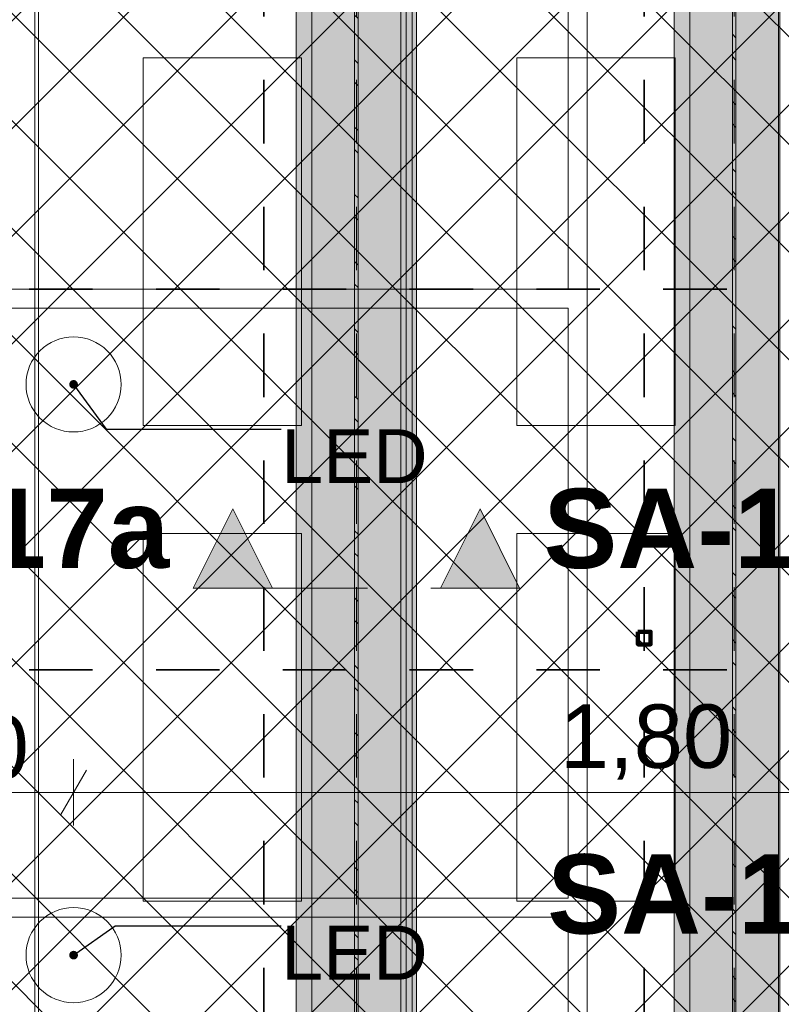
# Model space of a CAD drawing. Header units: metres. Extents: x -3.6 to 84.5, y -11 to 16.8.
# Tile 223 of 256: x 41 to 42.2, y 1.8 to 3.3. Entities that reach past the tile are written whole.
import ezdxf

# ---------------------------------------------------------------- set-up
doc = ezdxf.new("R2010")
doc.units = ezdxf.units.M
doc.header["$MEASUREMENT"] = 0
doc.linetypes.add('Achse', pattern=[0.2, 0.1, -0.05, 0, -0.05])
doc.linetypes.add('Schnittlinie', pattern=[0.3, 0.15, -0.075, 0, -0.075])
for name, color, linetype in [('154 - Bemaßung_ Beschriftung.Ausbau - Deckenspiegel', 7, 'Continuous'), ('203 - Marker.Schnitt - Ausbaudetail SA', 7, 'Continuous'), ('305 - Elemente.Linie_ Schraffur - Deckenspiegel', 7, 'Continuous'), ('612 - Struktur.Stahlbau', 7, 'Continuous'), ('Neubau_154 - Bemaßung_ Beschriftung.Ausbau - Deckenspiegel', 7, 'Continuous'), ('Neubau_612 - Struktur.Stahlbau', 7, 'Continuous'), ('Neubau_651 - Abdeckung.Decke abgehängt_ bekleidet', 7, 'Continuous'), ('Neubau_653 - Abdeckung.TB Verkofferung', 7, 'Continuous'), ('Neubau_702 - Einrichtung.Möbel Sanitär', 7, 'Continuous'), ('Neubau_804 - HKLSE.Elektrik', 7, 'Continuous')]:
    doc.layers.add(name, color=color, linetype=linetype)
doc.styles.add('ERSTELLTER_STIL_1', font='txt')
doc.styles.add('ERSTELLTER_STIL_2', font='txt')
doc.dimstyles.new('ERSTELLTER_STIL__1', dxfattribs={"dimtxt": 0.1, "dimasz": 0.0532, "dimexe": 0.18, "dimexo": 0.0625, "dimgap": 0, "dimtad": 1, "dimzin": 0, "dimdsep": 46, "dimtxsty": 'ERSTELLTER_STIL_2', "dimblk": 'ARROWHEAD_2', "dimblk1": 'ARROWHEAD_2', "dimblk2": 'ARROWHEAD_2', "dimcen": 0.09, "dimse1": 1, "dimse2": 1, "dimclrd": 7, "dimclre": 7, "dimclrt": 7, "dimazin": 0, "dimtfac": 1, "dimtdec": 4, "dimtmove": 0, "dimatfit": 3, "dimfxl": 1, "dimtolj": 1, "dimtzin": 0, "dimarcsym": 0})
doc.dimstyles.new('ERSTELLTER_STIL__2', dxfattribs={"dimtxt": 0.1, "dimasz": 0.0532, "dimexe": 0.18, "dimexo": 0.0625, "dimgap": 0, "dimtad": 1, "dimtih": 1, "dimtoh": 1, "dimzin": 0, "dimdsep": 46, "dimtxsty": 'ERSTELLTER_STIL_2', "dimblk": 'ARROWHEAD_2', "dimblk1": 'ARROWHEAD_2', "dimblk2": 'ARROWHEAD_2', "dimcen": 0.09, "dimse1": 1, "dimse2": 1, "dimclrd": 7, "dimclre": 7, "dimclrt": 7, "dimazin": 0, "dimtfac": 1, "dimtdec": 4, "dimtmove": 0, "dimatfit": 3, "dimfxl": 1, "dimtolj": 1, "dimtzin": 0, "dimarcsym": 0})
doc.dimstyles.new('ERSTELLTER_STIL__5', dxfattribs={"dimtxt": 0.18, "dimasz": 0.02736, "dimexe": 0.18, "dimexo": 0.0625, "dimgap": 0, "dimtad": 0, "dimtih": 1, "dimtoh": 1, "dimdec": 4, "dimzin": 0, "dimdsep": 46, "dimcen": 0.09, "dimadec": 0, "dimazin": 0, "dimtfac": 1, "dimtdec": 4, "dimtmove": 0, "dimatfit": 3, "dimldrblk": 'ARROWHEAD_11', "dimfxl": 1, "dimtolj": 1, "dimtzin": 0, "dimarcsym": 0})
pattern_1 = [(45, (0, 0), (-0.01767767, 0.01767767), [0, -0.025])]
pattern_2 = [(135, (0, 0), (0.05303301, 0.05303301), []), (135, (-0.01768, -0.01768), (0.05303301, 0.05303301), [])]

# ---------------------------------------------------------------- blocks, each defined once
blk = doc.blocks.new('*D356')
at = {"layer": '154 - Bemaßung_ Beschriftung.Ausbau - Deckenspiegel', "color": 7, "linetype": 'Continuous', "lineweight": 5}
for p, q in [((38.8791, 2.9002), (38.9491, 2.8598)), ((38.9666, 2.88), (38.8616, 2.88)), ((38.9141, 2.28), (38.9141, 2.88)), ((38.8791, 2.3002), (38.9491, 2.2598)), ((38.9666, 2.28), (38.8616, 2.28))]:
    blk.add_line(p, q, dxfattribs=at)
at = {"layer": '154 - Bemaßung_ Beschriftung.Ausbau - Deckenspiegel', "color": 7, "lineweight": 5, "insert": (38.8941, 2.5041), "char_height": 0.1, "attachment_point": 7, "rotation": 90, "style": 'ERSTELLTER_STIL_2'}
blk.add_mtext('\\A1;{\\pql;\\fArial|b0|i0|c0|p38;60}', dxfattribs=at)
blk = doc.blocks.new('ARROWHEAD_2')
at = {"color": 0, "linetype": 'Continuous', "lineweight": 0}
for p, q in [((-0.378, -0.655), (0.378, 0.655)), ((0, 0), (-1, 0))]:
    blk.add_line(p, q, dxfattribs=at)
blk = doc.blocks.new('*D357')
at = {"layer": '154 - Bemaßung_ Beschriftung.Ausbau - Deckenspiegel', "color": 7, "linetype": 'Continuous', "lineweight": 5}
for p, q in [((38.8791, 3.5002), (38.9491, 3.4598)), ((38.9666, 3.48), (38.8616, 3.48)), ((38.9141, 2.88), (38.9141, 3.48)), ((38.8791, 2.9002), (38.9491, 2.8598)), ((38.9666, 2.88), (38.8616, 2.88))]:
    blk.add_line(p, q, dxfattribs=at)
at = {"layer": '154 - Bemaßung_ Beschriftung.Ausbau - Deckenspiegel', "color": 7, "lineweight": 5, "insert": (38.8941, 3.1041), "char_height": 0.1, "attachment_point": 7, "rotation": 90, "style": 'ERSTELLTER_STIL_2'}
blk.add_mtext('\\A1;{\\pql;\\fArial|b0|i0|c0|p38;60}', dxfattribs=at)
blk = doc.blocks.new('*D380')
at = {"layer": '154 - Bemaßung_ Beschriftung.Ausbau - Deckenspiegel', "color": 7, "linetype": 'Continuous', "lineweight": 5}
for p, q in [((40.775, 2.0342), (40.775, 2.1392)), ((41.075, 2.0342), (41.075, 2.1392)), ((40.7952, 2.1217), (40.7548, 2.0517)), ((41.0952, 2.1217), (41.0548, 2.0517)), ((40.7407, 2.0867), (40.775, 2.0867)), ((40.775, 2.0867), (41.075, 2.0867))]:
    blk.add_line(p, q, dxfattribs=at)
at = {"layer": '154 - Bemaßung_ Beschriftung.Ausbau - Deckenspiegel', "color": 7, "lineweight": 5, "insert": (40.8491, 2.1067), "char_height": 0.1, "attachment_point": 7, "style": 'ERSTELLTER_STIL_2'}
blk.add_mtext('\\A1;{\\pql;\\fArial|b0|i0|c0|p38;30}', dxfattribs=at)
blk = doc.blocks.new('*D381')
at = {"layer": '154 - Bemaßung_ Beschriftung.Ausbau - Deckenspiegel', "color": 7, "linetype": 'Continuous', "lineweight": 5}
for p, q in [((41.075, 2.0342), (41.075, 2.1392)), ((42.875, 2.0342), (42.875, 2.1392)), ((41.0952, 2.1217), (41.0548, 2.0517)), ((42.8952, 2.1217), (42.8548, 2.0517)), ((41.075, 2.0867), (42.875, 2.0867))]:
    blk.add_line(p, q, dxfattribs=at)
at = {"layer": '154 - Bemaßung_ Beschriftung.Ausbau - Deckenspiegel', "color": 7, "lineweight": 5, "insert": (41.8419, 2.1067), "char_height": 0.1, "attachment_point": 7, "style": 'ERSTELLTER_STIL_2'}
blk.add_mtext('\\A1;{\\pql;\\fArial|b0|i0|c0|p38;1,80}', dxfattribs=at)
blk = doc.blocks.new('ARROWHEAD_11')
at = {"color": 0, "linetype": 'Continuous', "lineweight": 0}
blk.add_line((0, 0), (-1, 0), dxfattribs=at)
at = {"color": 0, "linetype": 'Continuous', "lineweight": 0, "const_width": 0.25, "flags": 128}
blk.add_lwpolyline([(-0.125, 0, 1), (0.125, 0, 1)], format="xyb", close=True, dxfattribs=at)

msp = doc.modelspace()

# ---------------------------------------------------------------- hatches: boundary and pattern name
at = {"layer": '203 - Marker.Schnitt - Ausbaudetail SA', "linetype": 'Continuous', "lineweight": 0, "true_color": 0x000000}
for points in [[(41.2635, 2.4087), (41.3885, 2.4087), (41.326, 2.5337)], [(41.7785, 2.4087), (41.716, 2.5337), (41.6535, 2.4087)]]:
    msp.add_hatch(color=18, dxfattribs=at).paths.add_polyline_path(points)
at = {"layer": '612 - Struktur.Stahlbau', "linetype": 'Continuous', "lineweight": 0, "true_color": 0x30307f}
for points in [[(41.451, 5.19), (41.591, 5.19), (41.591, 0.71), (41.451, 0.71)], [(42.047, 5.19), (42.187, 5.19), (42.187, 0.71), (42.047, 0.71)]]:
    msp.add_hatch(color=177, dxfattribs=at).paths.add_polyline_path(points)
at = {"layer": 'Neubau_612 - Struktur.Stahlbau', "linetype": 'Continuous', "lineweight": 0, "true_color": 0x000000}
h = msp.add_hatch(dxfattribs=at)
h.set_pattern_fill('Metall__Stahl_0001', color=18, style=0, pattern_type=2)
h.set_pattern_definition(pattern_2)
h.paths.add_polyline_path([(41.5237, 0.71), (41.5237, 5.19), (41.5182, 5.19), (41.5182, 0.71)])
h = msp.add_hatch(dxfattribs=at)
h.set_pattern_fill('Metall__Stahl_0001', color=18, style=0, pattern_type=2)
h.set_pattern_definition(pattern_2)
h.paths.add_polyline_path([(42.1197, 0.71), (42.1197, 5.19), (42.1142, 5.19), (42.1142, 0.71)])
at = {"layer": 'Neubau_651 - Abdeckung.Decke abgehängt_ bekleidet', "linetype": 'Continuous', "lineweight": 13, "true_color": 0xffbfbf}
h = msp.add_hatch(dxfattribs=at)
h.set_pattern_fill('Raster_20x20_Diagonal_0001', color=254, style=0, pattern_type=2)
h.set_pattern_definition([(45, (0, 0), (-0.0848528, 0.0848528), []), (135, (0, 0), (0.0848528, 0.0848528), [])])
h.paths.add_polyline_path([(40.405, 0.7495), (43.545, 0.7495), (43.545, 3.81), (40.405, 3.81)])
at = {"layer": 'Neubau_653 - Abdeckung.TB Verkofferung', "linetype": 'Continuous', "lineweight": 0, "true_color": 0x000000}
h = msp.add_hatch(dxfattribs=at)
h.set_pattern_fill('Gips_0001', color=18, style=0, pattern_type=2)
h.set_pattern_definition(pattern_1)
h.paths.add_polyline_path([(41.451, 5.0505), (41.426, 5.0505), (41.426, 0.7495), (41.451, 0.7495)])
h = msp.add_hatch(dxfattribs=at)
h.set_pattern_fill('Gips_0001', color=18, style=0, pattern_type=2)
h.set_pattern_definition(pattern_1)
h.paths.add_polyline_path([(41.616, 5.0505), (41.591, 5.0505), (41.591, 0.7495), (41.616, 0.7495)])
h = msp.add_hatch(dxfattribs=at)
h.set_pattern_fill('Gips_0001', color=18, style=0, pattern_type=2)
h.set_pattern_definition(pattern_1)
h.paths.add_polyline_path([(42.047, 5.0505), (42.022, 5.0505), (42.022, 0.7495), (42.047, 0.7495)])

# ---------------------------------------------------------------- linework, layer by layer
at = {"layer": '203 - Marker.Schnitt - Ausbaudetail SA', "color": 7, "linetype": 'Schnittlinie', "lineweight": 13}
msp.add_line((41.3885, 2.4087), (41.6535, 2.4087), dxfattribs=at)
at = {"layer": '203 - Marker.Schnitt - Ausbaudetail SA', "color": 7, "linetype": 'Continuous', "lineweight": 13, "flags": 128}
for points in [[(41.2635, 2.4087), (41.3885, 2.4087), (41.326, 2.5337)], [(41.7785, 2.4087), (41.6535, 2.4087), (41.716, 2.5337)]]:
    msp.add_lwpolyline(points, close=True, dxfattribs=at)
at = {"layer": '305 - Elemente.Linie_ Schraffur - Deckenspiegel', "color": 7, "linetype": 'Continuous', "lineweight": 9}
for p, q in [((41.014, 5.31), (41.014, 0.645)), ((41.0195, 5.31), (41.0195, 0.645)), ((41.5995, 5.31), (41.5995, 0.645)), ((41.609, 5.31), (41.609, 0.645)), ((42.189, 5.31), (42.189, 0.645)), ((41.1845, 3.245), (41.4345, 3.245)), ((41.1845, 3.245), (41.1845, 2.665)), ((41.4345, 2.665), (41.4345, 3.245)), ((41.774, 3.245), (42.024, 3.245)), ((41.774, 3.245), (41.774, 2.665)), ((42.024, 2.665), (42.024, 3.245)), ((41.1845, 2.665), (41.4345, 2.665)), ((41.774, 2.665), (42.024, 2.665)), ((41.1845, 2.495), (41.1845, 1.915)), ((41.1845, 2.495), (41.4345, 2.495)), ((41.4345, 1.915), (41.4345, 2.495)), ((41.774, 2.495), (41.774, 1.915)), ((41.774, 2.495), (42.024, 2.495)), ((42.024, 1.915), (42.024, 2.495)), ((41.1845, 1.915), (41.4345, 1.915)), ((41.774, 1.915), (42.024, 1.915))]:
    msp.add_line(p, q, dxfattribs=at)
at = {"layer": 'Neubau_612 - Struktur.Stahlbau', "color": 1, "linetype": 'Continuous', "lineweight": 13}
for p, q in [((41.451, 0.71), (41.451, 5.19)), ((41.591, 0.71), (41.591, 5.19)), ((42.047, 0.71), (42.047, 5.19)), ((42.187, 0.71), (42.187, 5.19))]:
    msp.add_line(p, q, dxfattribs=at)
at = {"layer": 'Neubau_612 - Struktur.Stahlbau', "color": 1, "linetype": 'Continuous', "lineweight": 9}
for p, q in [((41.5182, 5.19), (41.5182, 0.71)), ((41.5237, 5.19), (41.5237, 0.71)), ((42.1142, 5.19), (42.1142, 0.71)), ((42.1197, 5.19), (42.1197, 0.71))]:
    msp.add_line(p, q, dxfattribs=at)
at = {"layer": 'Neubau_612 - Struktur.Stahlbau', "color": 1, "linetype": 'Achse', "lineweight": 9}
for p, q in [((41.521, 0.71), (41.521, 5.19)), ((42.117, 0.71), (42.117, 5.19))]:
    msp.add_line(p, q, dxfattribs=at)
at = {"layer": 'Neubau_651 - Abdeckung.Decke abgehängt_ bekleidet', "color": 1, "linetype": 'Achse', "lineweight": 35}
for p, q in [((41.375, 3.81), (41.375, 0.7495)), ((41.975, 3.81), (41.975, 0.7495)), ((40.405, 2.88), (43.545, 2.88)), ((40.405, 2.28), (43.545, 2.28))]:
    msp.add_line(p, q, dxfattribs=at)
at = {"layer": 'Neubau_651 - Abdeckung.Decke abgehängt_ bekleidet', "color": 1, "linetype": 'Continuous', "lineweight": 100, "flags": 128}
msp.add_lwpolyline([(41.965, 2.3399), (41.985, 2.3399), (41.985, 2.3199), (41.965, 2.3199)], close=True, dxfattribs=at)
at = {"layer": 'Neubau_653 - Abdeckung.TB Verkofferung', "color": 1, "linetype": 'Continuous', "lineweight": 9}
for p, q in [((41.426, 0.7495), (41.426, 5.0505)), ((41.616, 0.7495), (41.616, 5.0505)), ((42.022, 0.7495), (42.022, 5.0505))]:
    msp.add_line(p, q, dxfattribs=at)
at = {"layer": 'Neubau_653 - Abdeckung.TB Verkofferung', "color": 1, "linetype": 'Continuous', "lineweight": 5}
for p, q in [((41.426, 5.0505), (41.426, 0.7495)), ((41.451, 5.0505), (41.451, 0.7495)), ((41.591, 5.0505), (41.591, 0.7495)), ((41.616, 5.0505), (41.616, 0.7495)), ((42.022, 5.0505), (42.022, 0.7495)), ((42.047, 5.0505), (42.047, 0.7495))]:
    msp.add_line(p, q, dxfattribs=at)
at = {"layer": 'Neubau_702 - Einrichtung.Möbel Sanitär', "color": 1, "linetype": 'Continuous', "lineweight": 13, "flags": 128}
for points in [[(41.855, 3.81), (41.855, 2.88)], [(41.885, 0.93), (41.885, 3.81)], [(41.855, 2.88), (40.405, 2.88)], [(40.405, 2.85), (41.855, 2.85)], [(41.855, 2.85), (41.855, 1.92)], [(41.855, 1.92), (40.405, 1.92)], [(40.405, 1.89), (41.855, 1.89)], [(41.855, 1.89), (41.855, 0.96)]]:
    msp.add_lwpolyline(points, dxfattribs=at)
at = {"layer": 'Neubau_804 - HKLSE.Elektrik', "color": 1, "linetype": 'Continuous', "lineweight": 13, "flags": 128}
for points in [[(41.15, 2.73, -0.414214), (41.075, 2.655, -0.414214), (41, 2.73, -0.414214), (41.075, 2.805, -0.414214)], [(41.15, 1.83, -0.414214), (41.075, 1.755, -0.414214), (41, 1.83, -0.414214), (41.075, 1.905, -0.414214)]]:
    msp.add_lwpolyline(points, format="xyb", close=True, dxfattribs=at)

# ---------------------------------------------------------------- texts
at = {"layer": '203 - Marker.Schnitt - Ausbaudetail SA', "color": 7, "lineweight": 13, "char_height": 0.125, "style": 'ERSTELLTER_STIL_1'}
for s, insert, attachment_point in [('\\A1;{\\pqr;\\pt0;\\fArial|b1|i0|c0|p38;SA-17a}', (41.226, 2.4387), 9), ('\\A1;{\\pql;\\pt0;\\fArial|b1|i0|c0|p38;SA-17a}', (41.816, 2.4387), 7), ('\\A1;{\\pqr;\\pt0;\\fArial|b1|i0|c0|p38;SA-17a}', (42.414, 1.8622), 9)]:
    msp.add_mtext(s, dxfattribs=dict(at, insert=insert, attachment_point=attachment_point))
at = {"layer": 'Neubau_154 - Bemaßung_ Beschriftung.Ausbau - Deckenspiegel', "color": 7, "linetype": 'Continuous', "lineweight": 9, "char_height": 0.085, "attachment_point": 1, "style": 'ERSTELLTER_STIL_2'}
for insert in [(41.4024, 2.6593), (41.4024, 1.8764)]:
    msp.add_mtext('\\A1;{\\pql;\\fArial|b0|i0|c0|p38;LED}', dxfattribs=dict(at, insert=insert))

# ---------------------------------------------------------------- dimensions: what is measured, and where the dimension line sits
at = {"layer": '154 - Bemaßung_ Beschriftung.Ausbau - Deckenspiegel', "color": 7, "linetype": 'Continuous', "lineweight": 5}
for base, p1, p2, picture, middle in [((38.9141, 3.48), (43.545, 2.88), (43.545, 3.48), '*D357', (38.8441, 3.1803)), ((38.9141, 2.88), (40.405, 2.28), (43.545, 2.88), '*D356', (38.8441, 2.5803))]:
    dim = msp.add_linear_dim(base=base, p1=p1, p2=p2, angle=90, dimstyle='ERSTELLTER_STIL__1', dxfattribs=at)
    dim.commit()
    dim.dimension.update_dxf_attribs({"geometry": picture, "text_midpoint": middle, "dimtype": 160, "text_rotation": 90})
for base, p1, p2, picture, middle in [((41.075, 2.0867), (40.775, 0.7495), (41.075, 1.83), '*D380', (40.9253, 2.1567)), ((42.875, 2.0867), (41.075, 1.83), (42.875, 0.93), '*D381', (41.9718, 2.1567))]:
    dim = msp.add_linear_dim(base=base, p1=p1, p2=p2, dimstyle='ERSTELLTER_STIL__2', dxfattribs=at)
    dim.commit()
    dim.dimension.update_dxf_attribs({"geometry": picture, "text_midpoint": middle, "dimtype": 160})

# ---------------------------------------------------------------- leaders
at = {"layer": 'Neubau_154 - Bemaßung_ Beschriftung.Ausbau - Deckenspiegel', "color": 1, "linetype": 'Continuous', "lineweight": 13, "annotation_type": 0, "has_hookline": 1, "hookline_direction": 0, "text_width": 0.2158}
for points in [[(41.075, 2.73), (41.1262, 2.6593), (41.4024, 2.6593)], [(41.075, 1.83), (41.1408, 1.8764), (41.4024, 1.8764)]]:
    msp.add_leader(points, dimstyle='ERSTELLTER_STIL__5', dxfattribs=at)

doc.saveas('drawing.dxf')
